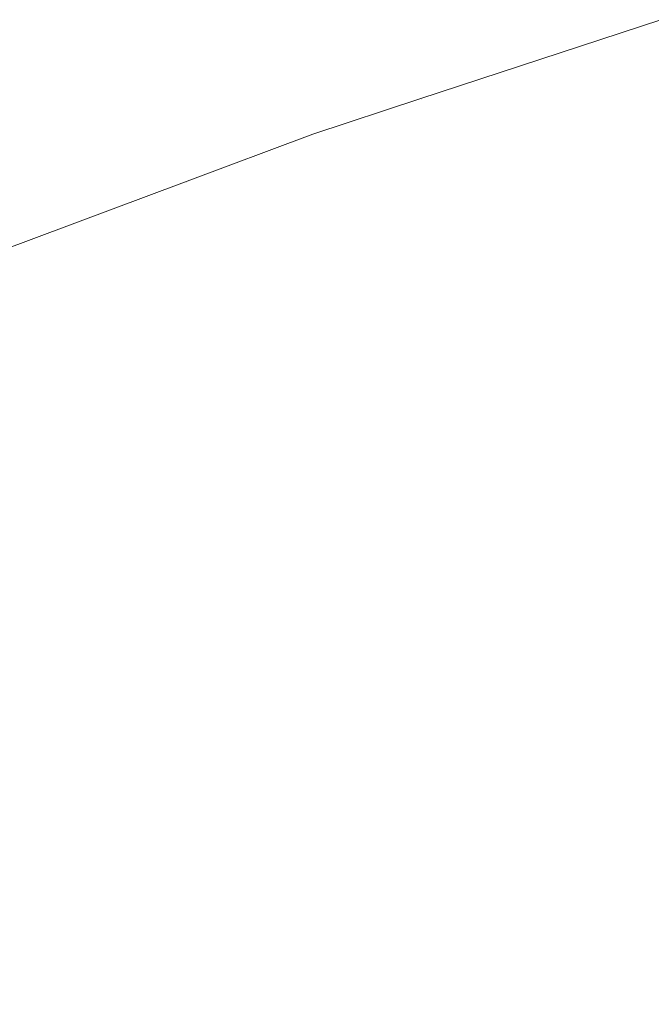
# Model space of a CAD drawing. Header units: centimetres. Extents: x -44.1 to 45.2, y 4.2 to 6.
# Tile 95 of 256: x -44.0093 to -43.998, y 5.9709 to 5.9884. Entities that reach past the tile are written whole.
import ezdxf

# ---------------------------------------------------------------- set-up
doc = ezdxf.new("R2010")
doc.units = ezdxf.units.CM
doc.header["$LTSCALE"] = 2.54
doc.layers.add('Lucido design-1', color=7, linetype='Continuous')

# ---------------------------------------------------------------- blocks, each defined once
blk = doc.blocks.new('Gruppo-4-1')
at = {"color": 7, "linetype": 'Continuous', "lineweight": 9}
for points, invisible_edges in [([(-44.002095, 5.986988, -2276.319046), (-43.9978, 5.988404, -2276.319046), (-43.997828, 5.988414, -2276.32217), (-44.002126, 5.987001, -2276.32217)], 11), ([(-43.997828, 5.988414, -2276.92217), (-44.002126, 5.987001, -2276.92217), (-44.002126, 5.987001, -2276.32217), (-43.997828, 5.988414, -2276.32217)], 10), ([(-44.002126, 5.987001, -2276.92217), (-43.997828, 5.988414, -2276.92217), (-43.9978, 5.988404, -2276.925294), (-44.002095, 5.986988, -2276.925294)], 14), ([(-44.001974, 5.986861, -2276.315926), (-43.997685, 5.988275, -2276.315926), (-43.9978, 5.988404, -2276.319046), (-44.002095, 5.986988, -2276.319046)], 15), ([(-44.002095, 5.986988, -2276.925294), (-43.9978, 5.988404, -2276.925294), (-43.997685, 5.988275, -2276.928414), (-44.001974, 5.986861, -2276.928414)], 15), ([(-44.001771, 5.98665, -2276.312816), (-43.997493, 5.98806, -2276.312816), (-43.997685, 5.988275, -2276.315926), (-44.001974, 5.986861, -2276.315926)], 15), ([(-44.001974, 5.986861, -2276.928414), (-43.997685, 5.988275, -2276.928414), (-43.997493, 5.98806, -2276.931524), (-44.001771, 5.98665, -2276.931524)], 15), ([(-44.001489, 5.986355, -2276.309719), (-43.997225, 5.987761, -2276.309719), (-43.997493, 5.98806, -2276.312816), (-44.001771, 5.98665, -2276.312816)], 15), ([(-44.001771, 5.98665, -2276.931524), (-43.997493, 5.98806, -2276.931524), (-43.997225, 5.987761, -2276.934621), (-44.001489, 5.986355, -2276.934621)], 15), ([(-44.001127, 5.985977, -2276.30664), (-43.996882, 5.987377, -2276.30664), (-43.997225, 5.987761, -2276.309719), (-44.001489, 5.986355, -2276.309719)], 15), ([(-44.001489, 5.986355, -2276.934621), (-43.997225, 5.987761, -2276.934621), (-43.996882, 5.987377, -2276.9377), (-44.001127, 5.985977, -2276.9377)], 15), ([(-44.000687, 5.985518, -2276.303583), (-43.996465, 5.98691, -2276.303583), (-43.996882, 5.987377, -2276.30664), (-44.001127, 5.985977, -2276.30664)], 15), ([(-44.001127, 5.985977, -2276.9377), (-43.996882, 5.987377, -2276.9377), (-43.996465, 5.98691, -2276.940757), (-44.000687, 5.985518, -2276.940757)], 15), ([(-44.006287, 5.98551, -2276.319046), (-44.002095, 5.986988, -2276.319046), (-44.004032, 5.986374, -2276.32217)], 11), ([(-44.002095, 5.986988, -2276.319046), (-44.006287, 5.98551, -2276.319046), (-44.006159, 5.985385, -2276.315926), (-44.001974, 5.986861, -2276.315926)], 15), ([(-44.004032, 5.986374, -2276.92217), (-44.002095, 5.986988, -2276.925294), (-44.006287, 5.98551, -2276.925294)], 11), ([(-44.001974, 5.986861, -2276.928414), (-44.006159, 5.985385, -2276.928414), (-44.006287, 5.98551, -2276.925294), (-44.002095, 5.986988, -2276.925294)], 15), ([(-44.002095, 5.986988, -2276.319046), (-44.002126, 5.987001, -2276.32217), (-44.004032, 5.986374, -2276.32217)], 9), ([(-44.002126, 5.987001, -2276.92217), (-44.004032, 5.986374, -2276.92217), (-44.004032, 5.986374, -2276.32217), (-44.002126, 5.987001, -2276.32217)], 10), ([(-44.004032, 5.986374, -2276.92217), (-44.002126, 5.987001, -2276.92217), (-44.002095, 5.986988, -2276.925294)], 10), ([(-44.001974, 5.986861, -2276.315926), (-44.006159, 5.985385, -2276.315926), (-44.005946, 5.985177, -2276.312816), (-44.001771, 5.98665, -2276.312816)], 15), ([(-44.001771, 5.98665, -2276.931524), (-44.005946, 5.985177, -2276.931524), (-44.006159, 5.985385, -2276.928414), (-44.001974, 5.986861, -2276.928414)], 15), ([(-44.00017, 5.984978, -2276.300554), (-43.995974, 5.986361, -2276.300554), (-43.996465, 5.98691, -2276.303583), (-44.000687, 5.985518, -2276.303583)], 15), ([(-44.000687, 5.985518, -2276.940757), (-43.996465, 5.98691, -2276.940757), (-43.995974, 5.986361, -2276.943786), (-44.00017, 5.984978, -2276.943786)], 15), ([(-44.001771, 5.98665, -2276.312816), (-44.005946, 5.985177, -2276.312816), (-44.00565, 5.984887, -2276.309719), (-44.001489, 5.986355, -2276.309719)], 15), ([(-44.001489, 5.986355, -2276.934621), (-44.00565, 5.984887, -2276.934621), (-44.005946, 5.985177, -2276.931524), (-44.001771, 5.98665, -2276.931524)], 15), ([(-44.004032, 5.986374, -2276.32217), (-44.006317, 5.985519, -2276.32217), (-44.006287, 5.98551, -2276.319046)], 10), ([(-44.006317, 5.985519, -2276.32217), (-44.004032, 5.986374, -2276.32217), (-44.004032, 5.986374, -2276.92217), (-44.006317, 5.985519, -2276.92217)], 10), ([(-44.006287, 5.98551, -2276.925294), (-44.006317, 5.985519, -2276.92217), (-44.004032, 5.986374, -2276.92217)], 9), ([(-44.001489, 5.986355, -2276.309719), (-44.00565, 5.984887, -2276.309719), (-44.00527, 5.984516, -2276.30664), (-44.001127, 5.985977, -2276.30664)], 15), ([(-44.001127, 5.985977, -2276.9377), (-44.00527, 5.984516, -2276.9377), (-44.00565, 5.984887, -2276.934621), (-44.001489, 5.986355, -2276.934621)], 15), ([(-43.999578, 5.984359, -2276.297555), (-43.995413, 5.985732, -2276.297555), (-43.995974, 5.986361, -2276.300554), (-44.00017, 5.984978, -2276.300554)], 15), ([(-44.00017, 5.984978, -2276.943786), (-43.995974, 5.986361, -2276.943786), (-43.995413, 5.985732, -2276.946785), (-43.999578, 5.984359, -2276.946785)], 15), ([(-44.001127, 5.985977, -2276.30664), (-44.00527, 5.984516, -2276.30664), (-44.004808, 5.984064, -2276.303583), (-44.000687, 5.985518, -2276.303583)], 15), ([(-44.000687, 5.985518, -2276.940757), (-44.004808, 5.984064, -2276.940757), (-44.00527, 5.984516, -2276.9377), (-44.001127, 5.985977, -2276.9377)], 15), ([(-43.998911, 5.983664, -2276.29459), (-43.994781, 5.985025, -2276.29459), (-43.995413, 5.985732, -2276.297555), (-43.999578, 5.984359, -2276.297555)], 15), ([(-43.999578, 5.984359, -2276.946785), (-43.995413, 5.985732, -2276.946785), (-43.994781, 5.985025, -2276.94975), (-43.998911, 5.983664, -2276.94975)], 15), ([(-44.010371, 5.983972, -2276.319046), (-44.006287, 5.98551, -2276.319046), (-44.006317, 5.985519, -2276.32217), (-44.010407, 5.983988, -2276.32217)], 11), ([(-44.006317, 5.985519, -2276.92217), (-44.010407, 5.983988, -2276.92217), (-44.010407, 5.983988, -2276.32217), (-44.006317, 5.985519, -2276.32217)], 10), ([(-44.010407, 5.983988, -2276.92217), (-44.006317, 5.985519, -2276.92217), (-44.006287, 5.98551, -2276.925294), (-44.010371, 5.983972, -2276.925294)], 14), ([(-44.010238, 5.983849, -2276.315926), (-44.006159, 5.985385, -2276.315926), (-44.006287, 5.98551, -2276.319046), (-44.010371, 5.983972, -2276.319046)], 15), ([(-44.010371, 5.983972, -2276.925294), (-44.006287, 5.98551, -2276.925294), (-44.006159, 5.985385, -2276.928414), (-44.010238, 5.983849, -2276.928414)], 15), ([(-44.000687, 5.985518, -2276.303583), (-44.004808, 5.984064, -2276.303583), (-44.004265, 5.983534, -2276.300554), (-44.00017, 5.984978, -2276.300554)], 15), ([(-44.00017, 5.984978, -2276.943786), (-44.004265, 5.983534, -2276.943786), (-44.004808, 5.984064, -2276.940757), (-44.000687, 5.985518, -2276.940757)], 15), ([(-44.010015, 5.983645, -2276.312816), (-44.005946, 5.985177, -2276.312816), (-44.006159, 5.985385, -2276.315926), (-44.010238, 5.983849, -2276.315926)], 15), ([(-44.010238, 5.983849, -2276.928414), (-44.006159, 5.985385, -2276.928414), (-44.005946, 5.985177, -2276.931524), (-44.010015, 5.983645, -2276.931524)], 15), ([(-44.009705, 5.983361, -2276.309719), (-44.00565, 5.984887, -2276.309719), (-44.005946, 5.985177, -2276.312816), (-44.010015, 5.983645, -2276.312816)], 15), ([(-44.010015, 5.983645, -2276.931524), (-44.005946, 5.985177, -2276.931524), (-44.00565, 5.984887, -2276.934621), (-44.009705, 5.983361, -2276.934621)], 15), ([(-44.009307, 5.982996, -2276.30664), (-44.00527, 5.984516, -2276.30664), (-44.00565, 5.984887, -2276.309719), (-44.009705, 5.983361, -2276.309719)], 15), ([(-44.009705, 5.983361, -2276.934621), (-44.00565, 5.984887, -2276.934621), (-44.00527, 5.984516, -2276.9377), (-44.009307, 5.982996, -2276.9377)], 15), ([(-44.00017, 5.984978, -2276.300554), (-44.004265, 5.983534, -2276.300554), (-44.003642, 5.982926, -2276.297555), (-43.999578, 5.984359, -2276.297555)], 15), ([(-43.999578, 5.984359, -2276.946785), (-44.003642, 5.982926, -2276.946785), (-44.004265, 5.983534, -2276.943786), (-44.00017, 5.984978, -2276.943786)], 15), ([(-43.998173, 5.982893, -2276.291665), (-43.994081, 5.984242, -2276.291665), (-43.994781, 5.985025, -2276.29459), (-43.998911, 5.983664, -2276.29459)], 15), ([(-43.998911, 5.983664, -2276.94975), (-43.994781, 5.985025, -2276.94975), (-43.994081, 5.984242, -2276.952675), (-43.998173, 5.982893, -2276.952675)], 15), ([(-44.008823, 5.982553, -2276.303583), (-44.004808, 5.984064, -2276.303583), (-44.00527, 5.984516, -2276.30664), (-44.009307, 5.982996, -2276.30664)], 15), ([(-44.009307, 5.982996, -2276.9377), (-44.00527, 5.984516, -2276.9377), (-44.004808, 5.984064, -2276.940757), (-44.008823, 5.982553, -2276.940757)], 15), ([(-43.999578, 5.984359, -2276.297555), (-44.003642, 5.982926, -2276.297555), (-44.002942, 5.982242, -2276.29459), (-43.998911, 5.983664, -2276.29459)], 15), ([(-43.998911, 5.983664, -2276.94975), (-44.002942, 5.982242, -2276.94975), (-44.003642, 5.982926, -2276.946785), (-43.999578, 5.984359, -2276.946785)], 15), ([(-43.997365, 5.982048, -2276.288781), (-43.993314, 5.983384, -2276.288781), (-43.994081, 5.984242, -2276.291665), (-43.998173, 5.982893, -2276.291665)], 15), ([(-43.998173, 5.982893, -2276.952675), (-43.994081, 5.984242, -2276.952675), (-43.993314, 5.983384, -2276.955559), (-43.997365, 5.982048, -2276.955559)], 15), ([(-44.008255, 5.982031, -2276.300554), (-44.004265, 5.983534, -2276.300554), (-44.004808, 5.984064, -2276.303583), (-44.008823, 5.982553, -2276.303583)], 15), ([(-44.008823, 5.982553, -2276.940757), (-44.004808, 5.984064, -2276.940757), (-44.004265, 5.983534, -2276.943786), (-44.008255, 5.982031, -2276.943786)], 15), ([(-43.998911, 5.983664, -2276.29459), (-44.002942, 5.982242, -2276.29459), (-44.002167, 5.981484, -2276.291665), (-43.998173, 5.982893, -2276.291665)], 15), ([(-43.998173, 5.982893, -2276.952675), (-44.002167, 5.981484, -2276.952675), (-44.002942, 5.982242, -2276.94975), (-43.998911, 5.983664, -2276.94975)], 15), ([(-44.007603, 5.981434, -2276.297555), (-44.003642, 5.982926, -2276.297555), (-44.004265, 5.983534, -2276.300554), (-44.008255, 5.982031, -2276.300554)], 15), ([(-44.008255, 5.982031, -2276.943786), (-44.004265, 5.983534, -2276.943786), (-44.003642, 5.982926, -2276.946785), (-44.007603, 5.981434, -2276.946785)], 15), ([(-44.009307, 5.982996, -2276.30664), (-44.013235, 5.981421, -2276.30664), (-44.012731, 5.980986, -2276.303583), (-44.008823, 5.982553, -2276.303583)], 15), ([(-44.008823, 5.982553, -2276.940757), (-44.012731, 5.980986, -2276.940757), (-44.013235, 5.981421, -2276.9377), (-44.009307, 5.982996, -2276.9377)], 15), ([(-44.00687, 5.980763, -2276.29459), (-44.002942, 5.982242, -2276.29459), (-44.003642, 5.982926, -2276.297555), (-44.007603, 5.981434, -2276.297555)], 15), ([(-44.007603, 5.981434, -2276.946785), (-44.003642, 5.982926, -2276.946785), (-44.002942, 5.982242, -2276.94975), (-44.00687, 5.980763, -2276.94975)], 15), ([(-43.998173, 5.982893, -2276.291665), (-44.002167, 5.981484, -2276.291665), (-44.001318, 5.980654, -2276.288781), (-43.997365, 5.982048, -2276.288781)], 15), ([(-43.997365, 5.982048, -2276.955559), (-44.001318, 5.980654, -2276.955559), (-44.002167, 5.981484, -2276.952675), (-43.998173, 5.982893, -2276.952675)], 15), ([(-44.008823, 5.982553, -2276.303583), (-44.012731, 5.980986, -2276.303583), (-44.012137, 5.980475, -2276.300554), (-44.008255, 5.982031, -2276.300554)], 15), ([(-44.008255, 5.982031, -2276.943786), (-44.012137, 5.980475, -2276.943786), (-44.012731, 5.980986, -2276.940757), (-44.008823, 5.982553, -2276.940757)], 15), ([(-44.006058, 5.980018, -2276.291665), (-44.002167, 5.981484, -2276.291665), (-44.002942, 5.982242, -2276.29459), (-44.00687, 5.980763, -2276.29459)], 15), ([(-44.00687, 5.980763, -2276.94975), (-44.002942, 5.982242, -2276.94975), (-44.002167, 5.981484, -2276.952675), (-44.006058, 5.980018, -2276.952675)], 15), ([(-44.008255, 5.982031, -2276.300554), (-44.012137, 5.980475, -2276.300554), (-44.011458, 5.979889, -2276.297555), (-44.007603, 5.981434, -2276.297555)], 15), ([(-44.007603, 5.981434, -2276.946785), (-44.011458, 5.979889, -2276.946785), (-44.012137, 5.980475, -2276.943786), (-44.008255, 5.982031, -2276.943786)], 15), ([(-43.997365, 5.982048, -2276.288781), (-44.001318, 5.980654, -2276.288781), (-44.000397, 5.979755, -2276.285944), (-43.996489, 5.981134, -2276.285944)], 15), ([(-43.996489, 5.981134, -2276.958396), (-44.000397, 5.979755, -2276.958396), (-44.001318, 5.980654, -2276.955559), (-43.997365, 5.982048, -2276.955559)], 15), ([(-44.007603, 5.981434, -2276.297555), (-44.011458, 5.979889, -2276.297555), (-44.010693, 5.97923, -2276.29459), (-44.00687, 5.980763, -2276.29459)], 15), ([(-44.00687, 5.980763, -2276.94975), (-44.010693, 5.97923, -2276.94975), (-44.011458, 5.979889, -2276.946785), (-44.007603, 5.981434, -2276.946785)], 15), ([(-44.00517, 5.979204, -2276.288781), (-44.001318, 5.980654, -2276.288781), (-44.002167, 5.981484, -2276.291665), (-44.006058, 5.980018, -2276.291665)], 15), ([(-44.006058, 5.980018, -2276.952675), (-44.002167, 5.981484, -2276.952675), (-44.001318, 5.980654, -2276.955559), (-44.00517, 5.979204, -2276.955559)], 15), ([(-43.996489, 5.981134, -2276.285944), (-44.000397, 5.979755, -2276.285944), (-43.999408, 5.978788, -2276.283155), (-43.995547, 5.98015, -2276.283155)], 15), ([(-43.995547, 5.98015, -2276.961185), (-43.999408, 5.978788, -2276.961185), (-44.000397, 5.979755, -2276.958396), (-43.996489, 5.981134, -2276.958396)], 15), ([(-44.00687, 5.980763, -2276.29459), (-44.010693, 5.97923, -2276.29459), (-44.009846, 5.9785, -2276.291665), (-44.006058, 5.980018, -2276.291665)], 15), ([(-44.006058, 5.980018, -2276.952675), (-44.009846, 5.9785, -2276.952675), (-44.010693, 5.97923, -2276.94975), (-44.00687, 5.980763, -2276.94975)], 15), ([(-44.004206, 5.978321, -2276.285944), (-44.000397, 5.979755, -2276.285944), (-44.001318, 5.980654, -2276.288781), (-44.00517, 5.979204, -2276.288781)], 15), ([(-44.00517, 5.979204, -2276.955559), (-44.001318, 5.980654, -2276.955559), (-44.000397, 5.979755, -2276.958396), (-44.004206, 5.978321, -2276.958396)], 15), ([(-43.995547, 5.98015, -2276.283155), (-43.999408, 5.978788, -2276.283155), (-43.998353, 5.977757, -2276.280418), (-43.994542, 5.979101, -2276.280418)], 15), ([(-43.994542, 5.979101, -2276.963922), (-43.998353, 5.977757, -2276.963922), (-43.999408, 5.978788, -2276.961185), (-43.995547, 5.98015, -2276.961185)], 15), ([(-44.006058, 5.980018, -2276.291665), (-44.009846, 5.9785, -2276.291665), (-44.008918, 5.977701, -2276.288781), (-44.00517, 5.979204, -2276.288781)], 15), ([(-44.00517, 5.979204, -2276.955559), (-44.008918, 5.977701, -2276.955559), (-44.009846, 5.9785, -2276.952675), (-44.006058, 5.980018, -2276.952675)], 15), ([(-44.003171, 5.977372, -2276.283155), (-43.999408, 5.978788, -2276.283155), (-44.000397, 5.979755, -2276.285944), (-44.004206, 5.978321, -2276.285944)], 15), ([(-44.004206, 5.978321, -2276.958396), (-44.000397, 5.979755, -2276.958396), (-43.999408, 5.978788, -2276.961185), (-44.003171, 5.977372, -2276.961185)], 15), ([(-44.00517, 5.979204, -2276.288781), (-44.008918, 5.977701, -2276.288781), (-44.007913, 5.976835, -2276.285944), (-44.004206, 5.978321, -2276.285944)], 15), ([(-44.004206, 5.978321, -2276.958396), (-44.007913, 5.976835, -2276.958396), (-44.008918, 5.977701, -2276.955559), (-44.00517, 5.979204, -2276.955559)], 15), ([(-43.994542, 5.979101, -2276.280418), (-43.998353, 5.977757, -2276.280418), (-43.997234, 5.976664, -2276.277736), (-43.993477, 5.977989, -2276.277736)], 15), ([(-43.993477, 5.977989, -2276.966604), (-43.997234, 5.976664, -2276.966604), (-43.998353, 5.977757, -2276.963922), (-43.994542, 5.979101, -2276.963922)], 15), ([(-44.002066, 5.976359, -2276.280418), (-43.998353, 5.977757, -2276.280418), (-43.999408, 5.978788, -2276.283155), (-44.003171, 5.977372, -2276.283155)], 15), ([(-44.003171, 5.977372, -2276.961185), (-43.999408, 5.978788, -2276.961185), (-43.998353, 5.977757, -2276.963922), (-44.002066, 5.976359, -2276.963922)], 15), ([(-44.012561, 5.976149, -2276.288781), (-44.008918, 5.977701, -2276.288781), (-44.009846, 5.9785, -2276.291665), (-44.013526, 5.976932, -2276.291665)], 15), ([(-44.013526, 5.976932, -2276.952675), (-44.009846, 5.9785, -2276.952675), (-44.008918, 5.977701, -2276.955559), (-44.012561, 5.976149, -2276.955559)], 15), ([(-44.004206, 5.978321, -2276.285944), (-44.007913, 5.976835, -2276.285944), (-44.006833, 5.975904, -2276.283155), (-44.003171, 5.977372, -2276.283155)], 15), ([(-44.003171, 5.977372, -2276.961185), (-44.006833, 5.975904, -2276.961185), (-44.007913, 5.976835, -2276.958396), (-44.004206, 5.978321, -2276.958396)], 15), ([(-44.011515, 5.9753, -2276.285944), (-44.007913, 5.976835, -2276.285944), (-44.008918, 5.977701, -2276.288781), (-44.012561, 5.976149, -2276.288781)], 15), ([(-44.012561, 5.976149, -2276.955559), (-44.008918, 5.977701, -2276.955559), (-44.007913, 5.976835, -2276.958396), (-44.011515, 5.9753, -2276.958396)], 15), ([(-44.000895, 5.975286, -2276.277736), (-43.997234, 5.976664, -2276.277736), (-43.998353, 5.977757, -2276.280418), (-44.002066, 5.976359, -2276.280418)], 15), ([(-44.002066, 5.976359, -2276.963922), (-43.998353, 5.977757, -2276.963922), (-43.997234, 5.976664, -2276.966604), (-44.000895, 5.975286, -2276.966604)], 15), ([(-44.003171, 5.977372, -2276.283155), (-44.006833, 5.975904, -2276.283155), (-44.00568, 5.97491, -2276.280418), (-44.002066, 5.976359, -2276.280418)], 15), ([(-44.002066, 5.976359, -2276.963922), (-44.00568, 5.97491, -2276.963922), (-44.006833, 5.975904, -2276.961185), (-44.003171, 5.977372, -2276.961185)], 15), ([(-44.010391, 5.974388, -2276.283155), (-44.006833, 5.975904, -2276.283155), (-44.007913, 5.976835, -2276.285944), (-44.011515, 5.9753, -2276.285944)], 15), ([(-44.011515, 5.9753, -2276.958396), (-44.007913, 5.976835, -2276.958396), (-44.006833, 5.975904, -2276.961185), (-44.010391, 5.974388, -2276.961185)], 15), ([(-43.999661, 5.974154, -2276.275111), (-43.996055, 5.975511, -2276.275111), (-43.997234, 5.976664, -2276.277736), (-44.000895, 5.975286, -2276.277736)], 15), ([(-44.000895, 5.975286, -2276.966604), (-43.997234, 5.976664, -2276.966604), (-43.996055, 5.975511, -2276.969229), (-43.999661, 5.974154, -2276.969229)], 15), ([(-44.002066, 5.976359, -2276.280418), (-44.00568, 5.97491, -2276.280418), (-44.004458, 5.973857, -2276.277736), (-44.000895, 5.975286, -2276.277736)], 15), ([(-44.000895, 5.975286, -2276.966604), (-44.004458, 5.973857, -2276.966604), (-44.00568, 5.97491, -2276.963922), (-44.002066, 5.976359, -2276.963922)], 15), ([(-44.009192, 5.973414, -2276.280418), (-44.00568, 5.97491, -2276.280418), (-44.006833, 5.975904, -2276.283155), (-44.010391, 5.974388, -2276.283155)], 15), ([(-44.010391, 5.974388, -2276.961185), (-44.006833, 5.975904, -2276.961185), (-44.00568, 5.97491, -2276.963922), (-44.009192, 5.973414, -2276.963922)], 15), ([(-43.998366, 5.972967, -2276.272546), (-43.994818, 5.974303, -2276.272546), (-43.996055, 5.975511, -2276.275111), (-43.999661, 5.974154, -2276.275111)], 15), ([(-43.999661, 5.974154, -2276.969229), (-43.996055, 5.975511, -2276.969229), (-43.994818, 5.974303, -2276.971794), (-43.998366, 5.972967, -2276.971794)], 15), ([(-44.000895, 5.975286, -2276.277736), (-44.004458, 5.973857, -2276.277736), (-44.00317, 5.972747, -2276.275111), (-43.999661, 5.974154, -2276.275111)], 15), ([(-43.999661, 5.974154, -2276.969229), (-44.00317, 5.972747, -2276.969229), (-44.004458, 5.973857, -2276.966604), (-44.000895, 5.975286, -2276.966604)], 15), ([(-44.00792, 5.972382, -2276.277736), (-44.004458, 5.973857, -2276.277736), (-44.00568, 5.97491, -2276.280418), (-44.009192, 5.973414, -2276.280418)], 15), ([(-44.009192, 5.973414, -2276.963922), (-44.00568, 5.97491, -2276.963922), (-44.004458, 5.973857, -2276.966604), (-44.00792, 5.972382, -2276.966604)], 15), ([(-44.010391, 5.974388, -2276.283155), (-44.013844, 5.972827, -2276.283155), (-44.0126, 5.971874, -2276.280418), (-44.009192, 5.973414, -2276.280418)], 15), ([(-44.009192, 5.973414, -2276.963922), (-44.0126, 5.971874, -2276.963922), (-44.013844, 5.972827, -2276.961185), (-44.010391, 5.974388, -2276.961185)], 15), ([(-43.997013, 5.971727, -2276.270043), (-43.993526, 5.97304, -2276.270043), (-43.994818, 5.974303, -2276.272546), (-43.998366, 5.972967, -2276.272546)], 15), ([(-43.998366, 5.972967, -2276.971794), (-43.994818, 5.974303, -2276.971794), (-43.993526, 5.97304, -2276.974297), (-43.997013, 5.971727, -2276.974297)], 15), ([(-43.999661, 5.974154, -2276.275111), (-44.00317, 5.972747, -2276.275111), (-44.001818, 5.971583, -2276.272546), (-43.998366, 5.972967, -2276.272546)], 15), ([(-43.998366, 5.972967, -2276.971794), (-44.001818, 5.971583, -2276.971794), (-44.00317, 5.972747, -2276.969229), (-43.999661, 5.974154, -2276.969229)], 15), ([(-44.00658, 5.971294, -2276.275111), (-44.00317, 5.972747, -2276.275111), (-44.004458, 5.973857, -2276.277736), (-44.00792, 5.972382, -2276.277736)], 15), ([(-44.00792, 5.972382, -2276.966604), (-44.004458, 5.973857, -2276.966604), (-44.00317, 5.972747, -2276.969229), (-44.00658, 5.971294, -2276.969229)], 15), ([(-44.009192, 5.973414, -2276.280418), (-44.0126, 5.971874, -2276.280418), (-44.01128, 5.970863, -2276.277736), (-44.00792, 5.972382, -2276.277736)], 15), ([(-44.00792, 5.972382, -2276.966604), (-44.01128, 5.970863, -2276.966604), (-44.0126, 5.971874, -2276.963922), (-44.009192, 5.973414, -2276.963922)], 15), ([(-43.998366, 5.972967, -2276.272546), (-44.001818, 5.971583, -2276.272546), (-44.000407, 5.970366, -2276.270043), (-43.997013, 5.971727, -2276.270043)], 15), ([(-43.997013, 5.971727, -2276.974297), (-44.000407, 5.970366, -2276.974297), (-44.001818, 5.971583, -2276.971794), (-43.998366, 5.972967, -2276.971794)], 15), ([(-44.005173, 5.970153, -2276.272546), (-44.001818, 5.971583, -2276.272546), (-44.00317, 5.972747, -2276.275111), (-44.00658, 5.971294, -2276.275111)], 15), ([(-44.00658, 5.971294, -2276.969229), (-44.00317, 5.972747, -2276.969229), (-44.001818, 5.971583, -2276.971794), (-44.005173, 5.970153, -2276.971794)], 15), ([(-44.00792, 5.972382, -2276.277736), (-44.01128, 5.970863, -2276.277736), (-44.009889, 5.969798, -2276.275111), (-44.00658, 5.971294, -2276.275111)], 15), ([(-44.00658, 5.971294, -2276.969229), (-44.009889, 5.969798, -2276.969229), (-44.01128, 5.970863, -2276.966604), (-44.00792, 5.972382, -2276.966604)], 15), ([(-43.997013, 5.971727, -2276.270043), (-44.000407, 5.970366, -2276.270043), (-43.998939, 5.969102, -2276.267604), (-43.995607, 5.970438, -2276.267604)], 15), ([(-43.995607, 5.970438, -2276.976736), (-43.998939, 5.969102, -2276.976736), (-44.000407, 5.970366, -2276.974297), (-43.997013, 5.971727, -2276.974297)], 15), ([(-44.003705, 5.968961, -2276.270043), (-44.000407, 5.970366, -2276.270043), (-44.001818, 5.971583, -2276.272546), (-44.005173, 5.970153, -2276.272546)], 15), ([(-44.005173, 5.970153, -2276.971794), (-44.001818, 5.971583, -2276.971794), (-44.000407, 5.970366, -2276.974297), (-44.003705, 5.968961, -2276.974297)], 15), ([(-44.00658, 5.971294, -2276.275111), (-44.009889, 5.969798, -2276.275111), (-44.00843, 5.968681, -2276.272546), (-44.005173, 5.970153, -2276.272546)], 15), ([(-44.005173, 5.970153, -2276.971794), (-44.00843, 5.968681, -2276.971794), (-44.009889, 5.969798, -2276.969229), (-44.00658, 5.971294, -2276.969229)], 15)]:
    blk.add_3dface(points, dxfattribs=dict(at, invisible_edges=invisible_edges))
blk = doc.blocks.new('Gruppo-5-1')
at = {"color": 7}
blk.add_blockref('Gruppo-4-1', (0, 0), dxfattribs=at)

msp = doc.modelspace()

# ---------------------------------------------------------------- block references
at = {"layer": 'Lucido design-1', "color": 7}
msp.add_blockref('Gruppo-5-1', (0, 0), dxfattribs=at)

doc.saveas('drawing.dxf')
